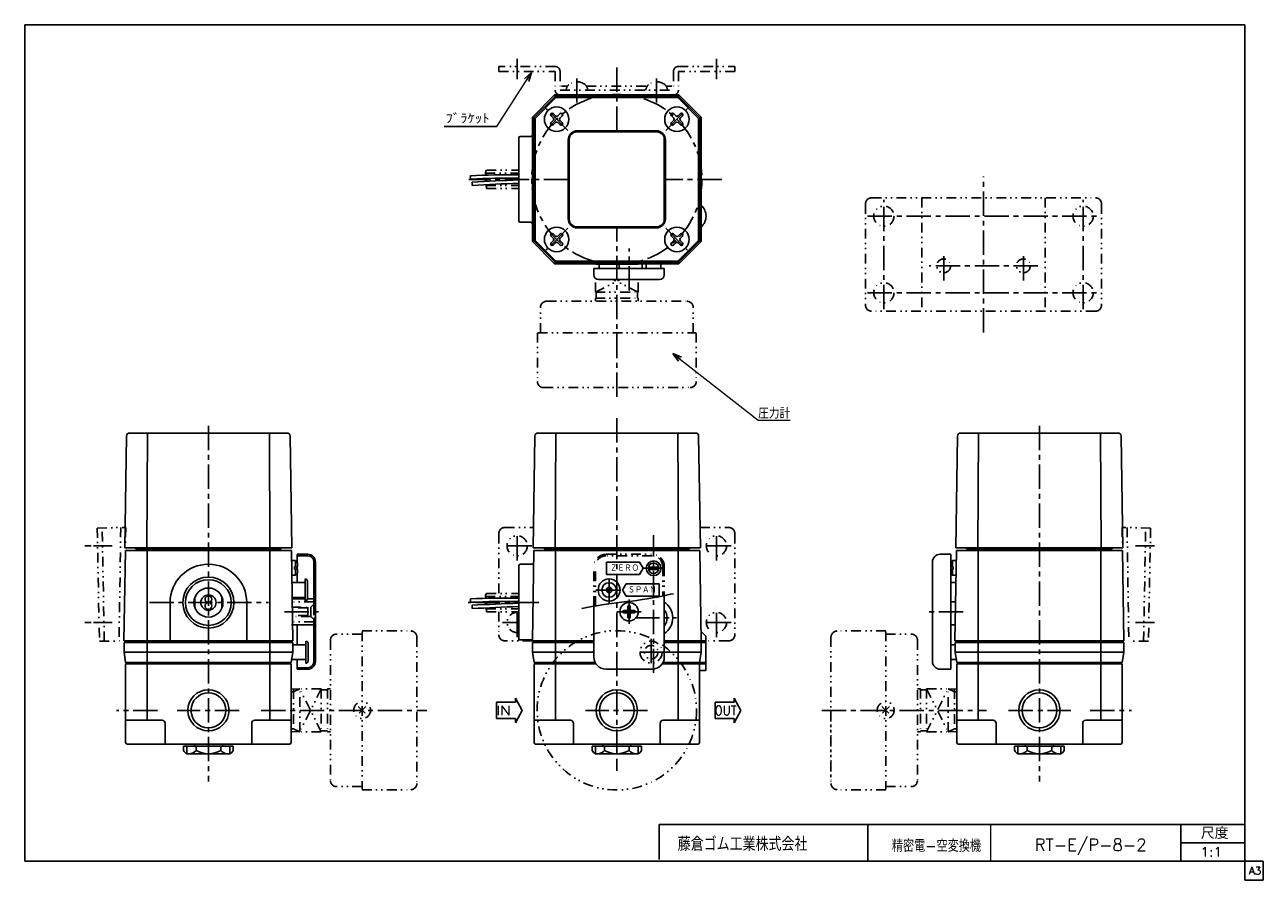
# Model space of a CAD drawing. Header units: millimetres. Extents: x -199 to 205, y -145 to 134.
import ezdxf
from ezdxf.enums import TextEntityAlignment as Align

# ---------------------------------------------------------------- set-up
doc = ezdxf.new("R2010")
doc.units = ezdxf.units.MM
doc.header["$LTSCALE"] = 0.25
doc.linetypes.add('CENTER', pattern=[50.8, 31.75, -6.35, 6.35, -6.35])
doc.linetypes.add('DIVIDE', pattern=[31.75, 12.7, -6.35, 0, -6.35, 0, -6.35])
doc.layers.add('Layer0001', color=7, linetype='Continuous')
doc.layers.add('Layer0014', color=7, linetype='Continuous')
doc.styles.add('FdaStyle0', font='txt.shx', dxfattribs={"width": 0.8, "bigfont": 'bigfont'})

# ---------------------------------------------------------------- blocks, each defined once
blk = doc.blocks.new('_OPEN30')
at = {"color": 0, "linetype": 'ByBlock', "lineweight": -2}
for p, q in [((-1, 0.267949), (0, 0)), ((0, 0), (-1, -0.267949)), ((0, 0), (-1, 0))]:
    blk.add_line(p, q, dxfattribs=at)
blk = doc.blocks.new('DC_GROUP_RT･EP-8-2_1')
at = {"color": 4, "linetype": 'DIVIDE', "lineweight": 25}
for p, q in [((83.09, -88.01), (80.62, -90.48)), ((80.62, -88.01), (83.09, -90.48))]:
    blk.add_line(p, q, dxfattribs=at)
blk.add_circle((81.85, -89.24), 2.75, dxfattribs=at)
blk = doc.blocks.new('DC_GROUP_RT･EP-8-2_2')
at = {"color": 4, "linetype": 'DIVIDE', "lineweight": 25}
for p, q in [((-87.71, -88.01), (-90.19, -90.48)), ((-90.19, -88.01), (-87.71, -90.48))]:
    blk.add_line(p, q, dxfattribs=at)
blk.add_circle((-88.95, -89.24), 2.75, dxfattribs=at)

msp = doc.modelspace()

# ---------------------------------------------------------------- linework, layer by layer
at = {"color": 4, "linetype": 'CENTER', "lineweight": 25}
for p, q in [((-38.37, 123.38), (-38.37, 116.78)), ((-5.87, 99.89), (-5.87, 121.45)), ((26.63, 123.38), (26.63, 116.78)), ((-18.87, 116.98), (-18.87, 109.09)), ((7.13, 116.98), (7.13, 109.09)), ((113.76, 34), (113.76, 85)), ((-21.72, 84.04), (-54.11, 84.04)), ((28.35, 84.04), (9.98, 84.04)), ((81.26, 41.7), (81.26, 77.3)), ((146.26, 41.7), (146.26, 77.3)), ((75.96, 72), (151.56, 72)), ((-5.87, 13), (-5.87, 68.19)), ((-1.87, 47.77), (-1.87, 61.48)), ((100.76, 51.05), (100.76, 60.55)), ((126.76, 51.05), (126.76, 60.55)), ((131.51, 55.8), (96.01, 55.8)), ((75.96, 47), (151.56, 47)), ((-5.87, 6.04), (-5.87, -106.45)), ((-139.09, 3.61), (-139.09, -112.48)), ((132, 3.61), (132, -112.48)), ((-38.37, -40.37), (-38.37, -30.84)), ((6.13, -77.1), (6.13, -32.1)), ((26.63, -40.37), (26.63, -30.84)), ((-176.6, -35.61), (-170.45, -35.61)), ((-33.61, -35.61), (-43.14, -35.61)), ((31.39, -35.61), (21.86, -35.61)), ((169.51, -35.61), (163.35, -35.61)), ((2.63, -42.91), (9.63, -42.91)), ((-8.37, -54.36), (-8.37, -45.66)), ((-12.72, -50.01), (-4.02, -50.01)), ((-158.35, -54.11), (-119.5, -54.11)), ((-31.29, -54.11), (-54.38, -54.11)), ((-38.37, -65.37), (-38.37, -55.84)), ((-1.87, -61.08), (-1.87, -52.83)), ((26.63, -65.37), (26.63, -55.84)), ((-114.25, -57.11), (-101.94, -57.11)), ((-5.87, -57.11), (2.36, -57.11)), ((0.08, -59.11), (13.63, -59.11)), ((107.16, -57.11), (94.85, -57.11)), ((-170.45, -60.61), (-176.6, -60.61)), ((-37.87, -60.61), (-43.14, -60.61)), ((31.39, -60.61), (21.86, -60.61)), ((163.35, -60.61), (169.51, -60.61)), ((5.33, -65.99), (5.33, -74.65)), ((9.61, -70.31), (0.5, -70.31)), ((-155.65, -89.29), (-169.13, -89.29)), ((-129.04, -89.29), (-149.29, -89.29)), ((-121.92, -89.29), (-67.86, -89.29)), ((4.18, -89.29), (-16.07, -89.29)), ((60.96, -89.29), (114.69, -89.29)), ((121.94, -89.29), (142.19, -89.29)), ((148.56, -89.29), (162.03, -89.29))]:
    msp.add_line(p, q, dxfattribs=at)
at = {"color": 4, "linetype": 'Continuous', "lineweight": 13}
for p, q in [((-44.96, 101.32), (-33.67, 118.91)), ((12.4, 27.16), (40.22, 5.43)), ((40.22, 5.43), (50.72, 5.43)), ((116, -126.5), (116, -138.5))]:
    msp.add_line(p, q, dxfattribs=at)
at = {"color": 4, "linetype": 'DIVIDE', "lineweight": 25}
for p, q in [((-25.97, 120.88), (-44.37, 120.88)), ((-44.37, 119.28), (-44.37, 120.88)), ((-44.37, 119.28), (-25.97, 119.28)), ((-25.97, 119.28), (-25.97, 113.19)), ((-24.37, 119.28), (-24.37, 113.19)), ((12.63, 119.28), (12.63, 113.19)), ((14.23, 120.88), (32.63, 120.88)), ((14.23, 119.28), (14.23, 113.19)), ((32.63, 119.28), (14.23, 119.28)), ((32.63, 119.28), (32.63, 120.88)), ((-24.37, 113.19), (12.63, 113.19)), ((-23.87, 114.48), (-21.96, 114.48)), ((-15.79, 114.48), (4.04, 114.48)), ((10.21, 114.48), (12.13, 114.48)), ((-48.67, 86.45), (-48.7, 86.31)), ((-48.7, 86.31), (-48.67, 86.01)), ((-48.68, 86.04), (-37.87, 86.04)), ((-48.61, 86.65), (-48.67, 86.45)), ((-48.67, 86.01), (-48.62, 85.8)), ((-48.65, 85.89), (-48.53, 85.46)), ((-48.47, 86.89), (-48.63, 86.6)), ((-48.37, 87.04), (-48.56, 86.75)), ((-48.55, 85.55), (-48.52, 85.43)), ((-48.37, 87.04), (-37.87, 87.04)), ((-48.47, 84.33), (-48.44, 84.22)), ((-48.45, 83.42), (-48.47, 83.4)), ((-48.47, 82.11), (-48.45, 82.29)), ((-48.45, 81.83), (-48.47, 82.09)), ((-48.47, 82.04), (-37.87, 82.04)), ((-48.44, 81.8), (-48.47, 82.01)), ((-48.46, 84.32), (-48.44, 83.44)), ((-48.44, 84.21), (-48.42, 84.04)), ((-48.42, 81.59), (-48.44, 81.8)), ((-48.42, 84.02), (-48.43, 83.48)), ((-48.4, 81.34), (-48.42, 81.59)), ((-48.37, 81.04), (-48.4, 81.34)), ((-48.37, 81.04), (-37.87, 81.04)), ((77.26, 78), (150.26, 78)), ((93.66, 78), (93.66, 41)), ((133.86, 78), (133.86, 41)), ((75.26, 76), (75.26, 43)), ((152.26, 76), (152.26, 43)), ((-12.87, 47.24), (-12.87, 51.71)), ((-12.87, 47.24), (-4.73, 51.31)), ((1.13, 47.24), (-7.01, 51.31)), ((1.13, 47.24), (1.13, 51.31)), ((-12.87, 47.24), (1.13, 47.24)), ((-12.87, 45.24), (1.13, 45.24)), ((-12.87, 45.24), (-12.87, 44.24)), ((-12.57, 45.24), (-12.57, 47.39)), ((0.83, 45.24), (0.83, 47.39)), ((1.13, 45.24), (1.13, 44.24)), ((-30.77, 33.94), (-30.77, 42.24)), ((-28.77, 44.24), (17.03, 44.24)), ((19.03, 33.94), (19.03, 42.24)), ((150.26, 41), (77.26, 41)), ((-31.77, 33.94), (-31.77, 18.14)), ((-31.62, 33.94), (19.88, 33.94)), ((20.03, 33.94), (20.03, 18.14)), ((-29.77, 16.04), (18.88, 16.04)), ((-175.37, -29.77), (-166.08, -29.59)), ((-175.37, -29.77), (-174.65, -66.76)), ((-173.05, -66.73), (-173.77, -29.74)), ((-167.68, -29.62), (-168.25, -66.64)), ((-166.08, -29.59), (-166.19, -37.11)), ((-44.37, -31.61), (-44.37, -51.11)), ((-42.37, -29.61), (-33.02, -29.61)), ((21.27, -29.61), (30.63, -29.61)), ((32.63, -31.61), (32.63, -64.61)), ((158.98, -29.59), (159.1, -37.11)), ((168.27, -29.77), (158.99, -29.59)), ((160.58, -29.62), (161.15, -66.64)), ((165.95, -66.73), (166.67, -29.74)), ((168.27, -29.77), (167.55, -66.76)), ((-9.37, -38.36), (5.63, -38.36)), ((5.63, -38.86), (-9.37, -38.86)), ((-13.37, -55.23), (-13.37, -42.36)), ((-12.87, -55.23), (-12.87, -42.36)), ((9.13, -42.36), (9.13, -51.99)), ((9.63, -42.36), (9.63, -51.81)), ((-48.67, -51.69), (-48.7, -51.84)), ((-48.7, -51.84), (-48.67, -52.14)), ((-48.68, -52.11), (-37.87, -52.11)), ((-48.61, -51.5), (-48.67, -51.69)), ((-48.67, -52.14), (-48.62, -52.35)), ((-48.65, -52.26), (-48.53, -52.68)), ((-48.47, -51.25), (-48.63, -51.55)), ((-48.37, -51.11), (-48.56, -51.4)), ((-48.37, -51.11), (-37.87, -51.11)), ((-104.69, -53.86), (-111.99, -53.86)), ((-111.99, -55.61), (-105.69, -55.61)), ((-106.69, -55.86), (-111.99, -55.86)), ((-106.69, -58.61), (-106.69, -55.61)), ((-104.19, -54.11), (-105.69, -55.61)), ((-105.69, -55.61), (-105.69, -58.61)), ((-104.19, -55.06), (-104.69, -55.06)), ((-104.69, -55.06), (-104.69, -59.16)), ((-48.55, -52.59), (-48.52, -52.72)), ((-48.47, -53.81), (-48.44, -53.92)), ((-48.45, -54.72), (-48.47, -54.75)), ((-48.47, -56.04), (-48.45, -55.86)), ((-48.45, -56.32), (-48.47, -56.06)), ((-48.47, -56.11), (-37.87, -56.11)), ((-48.44, -56.34), (-48.47, -56.14)), ((-48.46, -53.83), (-48.44, -54.71)), ((-48.44, -53.94), (-48.42, -54.1)), ((-48.42, -56.55), (-48.44, -56.34)), ((-48.42, -54.12), (-48.43, -54.67)), ((-48.4, -56.81), (-48.42, -56.55)), ((-106.69, -58.36), (-111.99, -58.36)), ((-105.69, -58.61), (-111.99, -58.61)), ((-104.69, -60.36), (-111.99, -60.36)), ((-105.69, -58.61), (-104.19, -60.11)), ((-104.69, -56.71), (-104.19, -56.71)), ((-104.69, -57.51), (-104.19, -57.51)), ((-104.19, -59.16), (-104.69, -59.16)), ((-48.37, -57.11), (-48.4, -56.81)), ((-48.37, -57.11), (-37.87, -57.11)), ((-44.37, -57.11), (-44.37, -64.61)), ((-88.99, -64.39), (-97.29, -64.39)), ((-88.99, -63.39), (-73.19, -63.39)), ((-88.99, -63.54), (-88.99, -115.04)), ((81.9, -63.39), (66.1, -63.39)), ((81.9, -63.54), (81.9, -115.04)), ((81.9, -64.39), (90.2, -64.39)), ((-174.65, -66.76), (-166.65, -66.61)), ((-99.29, -66.39), (-99.29, -112.19)), ((-71.09, -65.39), (-71.09, -114.04)), ((-33.42, -66.61), (-42.37, -66.61)), ((30.63, -66.61), (23.14, -66.61)), ((64, -65.39), (64, -114.04)), ((92.2, -66.39), (92.2, -112.19)), ((167.55, -66.76), (159.55, -66.61)), ((-111.36, -83.21), (-112.21, -83.23)), ((-109.29, -82.29), (-112.09, -82.37)), ((-111.36, -83.21), (-109.29, -82.29)), ((-111.36, -82.35), (-111.36, -96.22)), ((-109.29, -96.29), (-109.29, -82.29)), ((-102.29, -82.29), (-109.29, -82.29)), ((-102.29, -82.29), (-109.29, -96.29)), ((-102.29, -96.29), (-109.29, -82.29)), ((-100.29, -82.59), (-102.44, -82.59)), ((-102.29, -82.29), (-102.29, -96.29)), ((-100.29, -82.29), (-100.29, -96.29)), ((-100.29, -82.29), (-99.29, -82.29)), ((93.2, -82.29), (92.2, -82.29)), ((93.2, -82.29), (93.2, -96.29)), ((93.2, -82.59), (95.35, -82.59)), ((95.2, -82.29), (95.2, -96.29)), ((95.2, -82.29), (102.2, -82.29)), ((95.2, -82.29), (102.2, -96.29)), ((95.2, -96.29), (102.2, -82.29)), ((102.2, -96.29), (102.2, -82.29)), ((102.2, -82.29), (105, -82.37)), ((104.26, -83.21), (102.2, -82.29)), ((104.26, -82.35), (104.26, -96.22)), ((104.26, -83.21), (105, -83.23)), ((-111.36, -95.37), (-112.09, -95.35)), ((-109.29, -96.29), (-112.09, -96.2)), ((-111.36, -95.37), (-109.29, -96.29)), ((-102.29, -96.29), (-109.29, -96.29)), ((-100.29, -95.99), (-102.44, -95.99)), ((-100.29, -96.29), (-99.29, -96.29)), ((93.2, -96.29), (92.2, -96.29)), ((93.2, -95.99), (95.35, -95.99)), ((95.2, -96.29), (102.2, -96.29)), ((104.26, -95.37), (102.2, -96.29)), ((102.2, -96.29), (105, -96.2)), ((104.26, -95.37), (105, -95.35)), ((-88.99, -114.19), (-97.29, -114.19)), ((-88.99, -115.19), (-73.19, -115.19)), ((81.9, -115.19), (66.1, -115.19)), ((81.9, -114.19), (90.2, -114.19))]:
    msp.add_line(p, q, dxfattribs=at)
at = {"color": 4, "linetype": 'Continuous', "lineweight": 25}
for p, q in [((-26.15, 111.59), (-33.42, 104.31)), ((-25.95, 111.12), (-32.95, 104.12)), ((-26.15, 111.59), (14.4, 111.59)), ((-25.95, 111.12), (-26.15, 111.59)), ((-25.95, 111.12), (14.21, 111.12)), ((14.21, 111.12), (14.4, 111.59)), ((14.21, 111.12), (21.21, 104.12)), ((14.4, 111.59), (21.68, 104.31)), ((-25.85, 104.72), (-26.61, 105.48)), ((-25.14, 104.72), (-24.38, 105.48)), ((12.63, 105.48), (13.39, 104.72)), ((14.1, 104.72), (14.86, 105.48)), ((-44.96, 101.32), (-62.22, 101.32)), ((-33.42, 63.76), (-33.42, 104.31)), ((-32.95, 104.12), (-33.42, 104.31)), ((-32.95, 63.96), (-32.95, 104.12)), ((-26.56, 104.01), (-27.32, 104.77)), ((-27.32, 102.55), (-26.56, 103.31)), ((-25.85, 102.6), (-26.61, 101.84)), ((-24.38, 101.84), (-25.14, 102.6)), ((-23.68, 104.77), (-24.44, 104.01)), ((-23.68, 102.55), (-24.44, 103.31)), ((12.69, 104.01), (11.93, 104.77)), ((11.93, 102.55), (12.69, 103.31)), ((12.63, 101.84), (13.39, 102.6)), ((14.86, 101.84), (14.1, 102.6)), ((14.81, 104.01), (15.57, 104.77)), ((14.81, 103.31), (15.57, 102.55)), ((21.21, 104.12), (21.68, 104.31)), ((21.21, 104.12), (21.21, 63.96)), ((21.68, 104.31), (21.68, 63.76)), ((-37.87, 70.54), (-37.87, 97.54)), ((-33.92, 98.04), (-37.37, 98.04)), ((-21.37, 71.04), (-21.37, 97.04)), ((-18.87, 99.54), (7.13, 99.54)), ((9.63, 97.04), (9.63, 71.04)), ((-53.64, 84.93), (-53.66, 84.68)), ((-53.59, 85.24), (-53.64, 84.93)), ((-53.66, 84.68), (-53.64, 84.44)), ((-53.64, 84.44), (-53.6, 84.28)), ((-53.62, 84.35), (-53.54, 84.14)), ((-53.06, 83.14), (-53.09, 82.82)), ((-53.09, 82.82), (-53.06, 82.32)), ((-53.06, 82.32), (-53.02, 82.11)), ((-53.04, 82.2), (-53, 82.04)), ((-33.92, 70.04), (-37.37, 70.04)), ((-26.56, 64.77), (-27.32, 65.53)), ((-26.61, 66.24), (-25.85, 65.48)), ((-24.38, 66.24), (-25.14, 65.48)), ((-23.68, 65.53), (-24.44, 64.77)), ((7.13, 68.54), (-18.87, 68.54)), ((11.93, 65.53), (12.69, 64.77)), ((12.63, 66.24), (13.39, 65.48)), ((14.1, 65.48), (14.86, 66.24)), ((15.57, 65.53), (14.81, 64.77)), ((-32.95, 63.96), (-33.42, 63.76)), ((-26.15, 56.49), (-33.42, 63.76)), ((-25.95, 56.96), (-32.95, 63.96)), ((-26.56, 64.06), (-27.32, 63.3)), ((-25.85, 63.36), (-26.61, 62.6)), ((-24.38, 62.6), (-25.14, 63.36)), ((-24.44, 64.06), (-23.68, 63.3)), ((11.93, 63.3), (12.69, 64.06)), ((13.39, 63.36), (12.63, 62.6)), ((14.1, 63.36), (14.86, 62.6)), ((14.21, 56.96), (21.21, 63.96)), ((14.4, 56.49), (21.68, 63.76)), ((14.81, 64.06), (15.57, 63.3)), ((21.21, 63.96), (21.68, 63.76)), ((-25.95, 56.96), (-26.15, 56.49)), ((14.21, 56.96), (-25.95, 56.96)), ((14.21, 56.96), (14.4, 56.49)), ((14.4, 56.49), (-26.15, 56.49)), ((-13.37, 54.99), (9.63, 54.99)), ((-13.37, 54.99), (-13.37, 52.84)), ((-12.81, 56.3), (1.06, 56.3)), ((-11.65, 56.49), (-11.65, 54.99)), ((-5.1, 56.49), (-5.1, 54.99)), ((2.38, 56.49), (2.38, 54.99)), ((3.73, 54.99), (3.73, 56.49)), ((8.53, 54.99), (8.53, 56.49)), ((9.63, 52.84), (9.63, 54.99)), ((-11.84, 51.31), (8.09, 51.31)), ((-159, 1.24), (-159.17, -36.56)), ((-119.18, 1.24), (-119.01, -36.56)), ((-25.78, 1.24), (-25.95, -36.56)), ((14.04, 1.24), (14.21, -36.56)), ((112.09, 1.24), (111.92, -36.56)), ((151.91, 1.24), (152.08, -36.56)), ((-177.35, -35.61), (-179.38, -35.61)), ((-166.19, -37.11), (-166.65, -66.61)), ((-166.17, -37.11), (-112.01, -37.11)), ((-161.84, -37.11), (-161.84, -36.56)), ((-159.09, -37.11), (-159.09, -66.61)), ((-119.09, -66.61), (-119.09, -37.11)), ((-116.34, -37.11), (-116.34, -36.56)), ((-111.99, -37.11), (-111.54, -66.61)), ((-110.19, -38.36), (-110.19, -40.92)), ((-110.19, -38.36), (-106.69, -38.36)), ((-106.69, -38.86), (-110.19, -38.86)), ((-33.42, -66.59), (-32.95, -37.11)), ((-32.95, -37.11), (21.21, -37.11)), ((-28.62, -37.11), (-28.62, -36.56)), ((-25.87, -37.11), (-25.87, -66.61)), ((14.13, -37.11), (14.13, -66.61)), ((16.88, -37.11), (16.88, -36.56)), ((21.68, -66.61), (21.21, -37.11)), ((103.09, -38.36), (99.59, -38.36)), ((103.09, -38.36), (103.09, -75.86)), ((104.9, -37.11), (104.44, -66.61)), ((159.08, -37.11), (104.92, -37.11)), ((109.25, -37.11), (109.25, -36.56)), ((112, -66.61), (112, -37.11)), ((152, -37.11), (152, -66.61)), ((154.75, -37.11), (154.75, -36.56)), ((159.1, -37.11), (159.55, -66.61)), ((-110.69, -40.41), (-111.99, -40.41)), ((-109.99, -42.41), (-110.99, -42.41)), ((-110.99, -43.21), (-110.99, -42.41)), ((-109.99, -43.21), (-110.99, -43.21)), ((-110.69, -40.41), (-109.99, -41.11)), ((-110.69, -40.41), (-110.69, -42.41)), ((-110.69, -45.21), (-110.69, -43.21)), ((-110.19, -43.21), (-110.19, -42.41)), ((-109.99, -41.11), (-109.99, -42.41)), ((-109.99, -43.21), (-109.99, -44.51)), ((-104.69, -54.61), (-104.69, -40.86)), ((-104.19, -40.86), (-104.19, -73.36)), ((-37.87, -66.31), (-37.87, -42.11)), ((-33.03, -41.61), (-37.37, -41.61)), ((-9.27, -44.91), (-9.27, -40.91)), ((-9.27, -40.91), (1.57, -40.91)), ((1.57, -40.91), (2.73, -42.91)), ((2.73, -42.91), (1.57, -44.91)), ((4.47, -42.51), (7.78, -42.51)), ((4.47, -43.31), (7.78, -43.31)), ((97.09, -40.86), (97.09, -73.36)), ((103.6, -40.41), (103.09, -40.92)), ((103.09, -42.41), (103.9, -42.41)), ((103.09, -43.21), (103.9, -43.21)), ((103.6, -40.41), (103.6, -42.41)), ((103.6, -40.41), (104.9, -40.41)), ((103.6, -45.21), (103.6, -43.21)), ((103.9, -43.21), (103.9, -42.41)), ((-110.69, -45.21), (-111.99, -45.21)), ((-111.99, -47.61), (-107.49, -47.61)), ((-109.99, -44.51), (-110.69, -45.21)), ((-110.19, -44.7), (-110.19, -47.61)), ((-107.49, -53.61), (-107.49, -46.41)), ((-106.79, -52.91), (-106.79, -47.11)), ((1.57, -44.91), (-9.27, -44.91)), ((-2.84, -48.01), (-3.79, -49.65)), ((-2.84, -48.01), (8, -48.01)), ((8, -52.01), (8, -48.01)), ((103.09, -44.7), (103.6, -45.21)), ((104.9, -47.61), (103.09, -47.61)), ((103.6, -45.21), (104.9, -45.21)), ((-143.49, -52.32), (-143.49, -55.9)), ((-134.69, -52.32), (-134.69, -55.9)), ((-111.99, -52.41), (-107.49, -52.41)), ((-110.19, -52.41), (-110.19, -52.86)), ((-7.75, -49.36), (-9.25, -50.22)), ((-7.53, -49.69), (-9.07, -50.58)), ((-3.79, -49.65), (-4, -50.01)), ((-4, -50.01), (-3.79, -50.37)), ((-3.79, -50.37), (-2.84, -52.01)), ((8, -52.01), (-2.84, -52.01)), ((9.63, -51.81), (9.63, -71.86)), ((-151.59, -54.11), (-151.59, -66.61)), ((-126.59, -54.11), (-126.59, -66.61)), ((-111.99, -52.86), (-107.49, -52.86)), ((-106.79, -52.86), (-104.69, -52.86)), ((-53.64, -53.22), (-53.66, -53.47)), ((-53.66, -53.47), (-53.64, -53.71)), ((-53.59, -52.91), (-53.64, -53.22)), ((-53.64, -53.71), (-53.6, -53.86)), ((-53.62, -53.8), (-53.54, -54.01)), ((-53.06, -55), (-53.09, -55.32)), ((-53.09, -55.32), (-53.06, -55.82)), ((-53.06, -55.82), (-53.02, -56.03)), ((-53.04, -55.94), (-53, -56.1)), ((-13.37, -71.86), (-13.37, -55.23)), ((-2.27, -56.31), (-2.27, -55.46)), ((-1.47, -56.31), (-1.47, -55.46)), ((103.09, -53.86), (104.64, -53.86)), ((-104.69, -73.36), (-104.69, -59.61)), ((-2.67, -56.71), (-3.52, -56.71)), ((-2.67, -57.51), (-3.52, -57.51)), ((-2.27, -58.76), (-2.27, -57.91)), ((-1.47, -58.76), (-1.47, -57.91)), ((-0.22, -56.71), (-1.07, -56.71)), ((-0.22, -57.51), (-1.07, -57.51)), ((-177.35, -60.61), (-179.38, -60.61)), ((-104.69, -61.36), (-111.99, -61.36)), ((-110.19, -61.36), (-110.19, -67.91)), ((23.14, -65.11), (21.63, -63.6)), ((103.09, -61.36), (104.52, -61.36)), ((-166.65, -66.61), (-111.54, -66.61)), ((-165.59, -67.11), (-165.59, -66.61)), ((-159.09, -67.11), (-159.09, -73.71)), ((-119.09, -67.11), (-119.09, -73.71)), ((-112.59, -67.11), (-112.59, -66.61)), ((-111.59, -67.91), (-107.29, -67.91)), ((-107.29, -73.91), (-107.29, -66.71)), ((-106.59, -73.21), (-106.59, -67.41)), ((-33.42, -66.31), (-37.87, -66.31)), ((-13.37, -66.61), (-33.42, -66.61)), ((-32.37, -67.11), (-32.37, -66.68)), ((-25.87, -67.11), (-25.87, -73.71)), ((23.14, -66.61), (9.63, -66.61)), ((14.13, -67.11), (14.13, -73.71)), ((20.63, -67.11), (20.63, -66.68)), ((21.63, -67.11), (23.14, -67.11)), ((23.14, -65.11), (23.14, -76.31)), ((104.5, -67.91), (103.09, -67.91)), ((159.55, -66.61), (104.44, -66.61)), ((105.5, -67.11), (105.5, -66.61)), ((112, -67.11), (112, -73.71)), ((152, -67.11), (152, -73.71)), ((158.5, -67.11), (158.5, -66.61)), ((-111.59, -70.31), (-166.59, -70.31)), ((-111.95, -72.71), (-107.29, -72.71)), ((-110.19, -72.71), (-110.19, -75.86)), ((-33.37, -70.31), (-13.37, -70.31)), ((21.63, -70.31), (9.63, -70.31)), ((104.85, -72.71), (103.09, -72.71)), ((104.5, -70.31), (159.5, -70.31)), ((-166.09, -99.79), (-166.09, -74.09)), ((-166.09, -74.09), (-112.09, -74.09)), ((-165.59, -73.71), (-165.59, -74.09)), ((-159.09, -74.09), (-159.09, -92.49)), ((-119.09, -74.09), (-119.09, -92.49)), ((-112.59, -73.71), (-112.59, -74.09)), ((-112.09, -74.09), (-112.09, -99.79)), ((-110.19, -75.36), (-106.69, -75.36)), ((-106.69, -75.86), (-110.19, -75.86)), ((-32.87, -99.79), (-32.87, -74.09)), ((-32.87, -74.09), (-12.7, -74.09)), ((-32.37, -73.71), (-32.37, -74.09)), ((-25.87, -74.09), (-25.87, -92.49)), ((5.63, -75.86), (-9.37, -75.86)), ((8.95, -74.09), (23.14, -74.09)), ((14.13, -74.09), (14.13, -92.49)), ((20.63, -73.71), (20.63, -74.09)), ((21.13, -73.71), (23.14, -73.71)), ((21.13, -74.09), (21.13, -99.79)), ((23.14, -76.31), (21.13, -76.31)), ((99.59, -75.86), (103.09, -75.86)), ((105, -74.09), (105, -99.79)), ((159, -74.09), (105, -74.09)), ((105.5, -73.71), (105.5, -74.09)), ((112, -74.09), (112, -92.49)), ((152, -74.09), (152, -92.49)), ((158.5, -73.71), (158.5, -74.09)), ((159, -99.79), (159, -74.09)), ((-38.96, -86.67), (-45.17, -86.67)), ((-45.17, -86.67), (-45.17, -91.99)), ((-38.96, -86.67), (-38.96, -85.27)), ((-36.79, -89.33), (-38.96, -85.27)), ((32.41, -86.67), (26.2, -86.67)), ((26.2, -86.67), (26.2, -91.99)), ((32.41, -86.67), (32.41, -85.27)), ((34.57, -89.33), (32.41, -85.27)), ((-166.09, -92.49), (-154.22, -92.49)), ((-112.09, -92.49), (-123.97, -92.49)), ((-38.96, -91.99), (-45.17, -91.99)), ((-36.79, -89.33), (-38.96, -93.39)), ((-38.96, -91.99), (-38.96, -93.39)), ((-32.87, -92.49), (-21, -92.49)), ((21.13, -92.49), (9.25, -92.49)), ((32.41, -91.99), (26.2, -91.99)), ((34.57, -89.33), (32.41, -93.39)), ((32.41, -91.99), (32.41, -93.39)), ((105, -92.49), (116.88, -92.49)), ((159, -92.49), (147.12, -92.49)), ((-153.22, -93.49), (-153.22, -100.29)), ((-124.97, -93.49), (-124.97, -100.29)), ((-20, -93.49), (-20, -100.29)), ((8.25, -93.49), (8.25, -100.29)), ((117.88, -93.49), (117.88, -100.29)), ((146.12, -93.49), (146.12, -100.29)), ((-112.59, -100.29), (-165.59, -100.29)), ((-147.18, -100.94), (-131.01, -100.94)), ((-147.18, -102.44), (-147.18, -100.94)), ((-146.09, -103.44), (-146.09, -100.94)), ((-143.99, -100.94), (-143.34, -100.29)), ((-143.14, -102.44), (-143.14, -100.94)), ((-135.05, -102.44), (-135.05, -100.94)), ((-134.19, -100.94), (-134.84, -100.29)), ((-132.09, -103.44), (-132.09, -100.94)), ((-131.01, -102.44), (-131.01, -100.94)), ((20.63, -100.29), (-32.37, -100.29)), ((-13.96, -100.94), (2.21, -100.94)), ((-13.96, -102.44), (-13.96, -100.94)), ((-12.87, -103.44), (-12.87, -100.94)), ((-10.77, -100.94), (-10.12, -100.29)), ((-9.92, -102.44), (-9.92, -100.94)), ((-1.83, -102.44), (-1.83, -100.94)), ((-0.97, -100.94), (-1.62, -100.29)), ((1.13, -103.44), (1.13, -100.94)), ((2.21, -102.44), (2.21, -100.94)), ((105.5, -100.29), (158.5, -100.29)), ((140.08, -100.94), (123.91, -100.94)), ((123.91, -102.44), (123.91, -100.94)), ((125, -103.44), (125, -100.94)), ((127.1, -100.94), (127.75, -100.29)), ((127.96, -102.44), (127.96, -100.94)), ((136.04, -102.44), (136.04, -100.94)), ((136.9, -100.94), (136.25, -100.29)), ((139, -103.44), (139, -100.94)), ((140.08, -102.44), (140.08, -100.94)), ((-146.09, -103.44), (-132.09, -103.44)), ((-12.87, -103.44), (1.13, -103.44)), ((139, -103.44), (125, -103.44)), ((-5.87, -106.45), (-5.87, -109.06)), ((8, -137.96), (8, -126.5)), ((8, -126.5), (199, -126.5)), ((76, -126.5), (76, -138.5)), ((178.14, -138.5), (178.14, -126.5)), ((178.14, -132.5), (199, -132.5))]:
    msp.add_line(p, q, dxfattribs=at)
at = {"color": 4, "linetype": 'DIVIDE', "lineweight": 13}
msp.add_line((64, -89.29), (64, -112.25), dxfattribs=at)
at = {"color": 4, "linetype": 'Continuous', "lineweight": 25}
for centre, radius in [((-25.5, 103.66), 4), ((13.75, 103.66), 4), ((-25.5, 64.42), 4), ((13.75, 64.42), 4), ((6.13, -42.91), 2.4), ((6.13, -42.91), 1.7), ((-139.09, -54.11), 8.33), ((-139.09, -54.11), 7.47), ((-8.37, -50.01), 3.6), ((-8.37, -50.01), 2.38), ((-139.09, -54.11), 4.75), ((-139.09, -54.11), 2.5), ((-139.09, -53.01), 1.1), ((-8.37, -50.01), 0.9), ((-139.09, -55.21), 1.1), ((-1.87, -57.11), 3), ((-139.09, -89.29), 6.72), ((-139.09, -89.29), 5.69), ((-5.87, -89.29), 6.72), ((-5.87, -89.29), 5.69), ((132, -89.29), 6.72), ((132, -89.29), 5.69)]:
    msp.add_circle(centre, radius, dxfattribs=at)
at = {"color": 4, "linetype": 'DIVIDE', "lineweight": 25}
for centre, radius in [((81.26, 72), 3.3), ((146.26, 72), 3.3), ((100.76, 55.8), 2.25), ((126.76, 55.8), 2.25), ((81.26, 47), 3.3), ((146.26, 47), 3.3), ((-38.37, -35.61), 3.3), ((26.63, -35.61), 3.3), ((26.63, -60.61), 3.3), ((-5.87, -89.29), 26), ((5.33, -70.31), 3.6), ((5.33, -70.31), 2.2)]:
    msp.add_circle(centre, radius, dxfattribs=at)
for centre, radius, start, end in [((-25.97, 119.28), 1.6, 0, 90), ((14.23, 119.28), 1.6, 90, 180), ((-24.37, 113.19), 1.6, 180, 270), ((-20.07, 113.16), 2.3, 129.1729, 179.3264), ((-18.87, 111.69), 4.2, 50.8271, 129.1729), ((-17.67, 113.16), 2.3, 0.6736, 50.8271), ((5.93, 113.16), 2.3, 129.1729, 179.3264), ((7.13, 111.69), 4.2, 50.8271, 129.1729), ((8.33, 113.16), 2.3, 0.6736, 50.8271), ((12.63, 113.19), 1.6, 270, 0), ((77.26, 76), 2, 90, 180), ((150.26, 76), 2, 0, 90), ((-28.77, 42.24), 2, 90, 180), ((17.03, 42.24), 2, 0, 90), ((77.26, 43), 2, 180, 270), ((150.26, 43), 2, 270, 0), ((-29.77, 18.04), 2, 180, 270), ((18.03, 18.04), 2, 270, 0), ((-42.37, -31.61), 2, 90, 180), ((30.63, -31.61), 2, 0, 90), ((-9.37, -42.36), 4, 90, 180), ((-9.37, -42.36), 3.5, 90, 180), ((5.63, -42.36), 4, 0, 90), ((5.63, -42.36), 3.5, 0, 90), ((-38.37, -60.61), 3.3, 81.2853, 278.7147), ((-97.29, -66.39), 2, 90, 180), ((-73.09, -65.39), 2, 0, 90), ((-42.37, -64.61), 2, 180, 270), ((30.63, -64.61), 2, 270, 0), ((66, -65.39), 2, 90, 180), ((90.2, -66.39), 2, 0, 90), ((-97.29, -112.19), 2, 180, 270), ((90.2, -112.19), 2, 270, 0), ((-73.09, -113.19), 2, 270, 0), ((66, -113.19), 2, 180, 270)]:
    msp.add_arc(centre, radius, start, end, dxfattribs=at)
at = {"color": 4, "linetype": 'Continuous', "lineweight": 25}
for centre, radius, start, end in [((-26.96, 105.13), 0.5, 45, 225), ((-24.03, 105.13), 0.5, 315, 135), ((12.28, 105.13), 0.5, 45, 225), ((15.21, 105.13), 0.5, 315, 135), ((-26.96, 102.19), 0.5, 135, 315), ((-26.91, 103.66), 0.5, 315, 45), ((-25.5, 105.08), 0.5, 225, 315), ((-25.5, 102.25), 0.5, 45, 135), ((-24.08, 103.66), 0.5, 135, 225), ((-24.03, 102.19), 0.5, 225, 45), ((12.28, 102.19), 0.5, 135, 315), ((12.33, 103.66), 0.5, 315, 45), ((13.75, 105.08), 0.5, 225, 315), ((13.75, 102.25), 0.5, 45, 135), ((15.16, 103.66), 0.5, 135, 225), ((15.21, 102.19), 0.5, 225, 45), ((-37.37, 97.54), 0.5, 90, 180), ((-33.92, 98.54), 0.5, 270, 360), ((-18.87, 97.04), 2.5, 90, 180), ((7.13, 97.04), 2.5, 0, 90), ((-41.9, -152.98), 238.5, 89.0326, 92.81), ((-41.9, -152.98), 237.4, 89.0282, 92.81), ((-21.47, -446.37), 530.46, 91.7724, 93.4149), ((-21.47, -446.37), 529.36, 91.7761, 93.4149), ((18.43, 72.04), 4.8, 312.6161, 47.3839), ((-37.37, 70.54), 0.5, 180, 270), ((-33.92, 69.54), 0.5, 360, 90), ((-18.87, 71.04), 2.5, 180, 270), ((7.13, 71.04), 2.5, 270, 0), ((-26.96, 65.88), 0.5, 45, 225), ((-26.91, 64.42), 0.5, 315, 45), ((-25.5, 65.83), 0.5, 225, 315), ((-24.08, 64.42), 0.5, 135, 225), ((-24.03, 65.88), 0.5, 315, 135), ((12.28, 65.88), 0.5, 45, 225), ((12.33, 64.42), 0.5, 315, 45), ((13.75, 65.83), 0.5, 225, 315), ((15.16, 64.42), 0.5, 135, 225), ((15.21, 65.88), 0.5, 315, 135), ((-26.96, 62.95), 0.5, 135, 315), ((-25.5, 63), 0.5, 45, 135), ((-24.03, 62.95), 0.5, 225, 45), ((12.28, 62.95), 0.5, 135, 315), ((13.75, 63), 0.5, 45, 135), ((15.21, 62.95), 0.5, 225, 45), ((-11.84, 52.84), 1.53, 180, 270), ((8.09, 52.84), 1.53, 270, 360), ((-106.69, -40.86), 2.5, 0, 90), ((-106.69, -40.86), 2, 0, 90), ((99.59, -40.86), 2.5, 90, 180), ((-139.09, -54.11), 12.5, 0, 180), ((-37.37, -42.11), 0.5, 90, 180), ((-107.49, -47.11), 0.7, 0, 90), ((-15.78, 68.74), 123.24, 275.3401, 281.5873), ((15.48, -74.81), 23.73, 97.0111, 105.933), ((-107.49, -52.91), 0.7, 270, 4.0856), ((-41.9, -291.13), 238.5, 89.0326, 92.81), ((-41.9, -291.13), 237.4, 89.0282, 92.81), ((-21.47, -584.52), 530.46, 91.7724, 93.4149), ((-21.47, -584.52), 529.36, 91.7761, 93.4149), ((24.87, -282.02), 229.91, 97.2933, 100.5593), ((-2.67, -56.31), 0.4, 270, 0), ((-1.87, -55.46), 0.4, 0, 180), ((-1.07, -56.31), 0.4, 180, 270), ((6.13, -59.11), 6.25, 304.0558, 55.9442), ((6.13, -59.11), 4.4, 322.6982, 37.3018), ((-3.52, -57.11), 0.4, 90, 270), ((-2.67, -57.91), 0.4, 360, 90), ((-1.87, -58.76), 0.4, 180, 0), ((-1.07, -57.91), 0.4, 90, 180), ((-0.22, -57.11), 0.4, 270, 90), ((-107.29, -67.41), 0.7, 0, 90), ((-9.37, -71.86), 4, 180, 270), ((5.63, -71.86), 4, 270, 0), ((-107.29, -73.21), 0.7, 270, 0), ((-106.69, -73.36), 2, 270, 0), ((-106.69, -73.36), 2.5, 270, 0), ((99.59, -73.36), 2.5, 180, 270), ((-154.22, -93.49), 1, 0, 90), ((-123.97, -93.49), 1, 90, 180), ((-21, -93.49), 1, 0, 90), ((9.25, -93.49), 1, 90, 180), ((116.88, -93.49), 1, 0, 90), ((147.12, -93.49), 1, 90, 180), ((-165.59, -99.79), 0.5, 180, 270), ((-112.59, -99.79), 0.5, 270, 360), ((-32.37, -99.79), 0.5, 180, 270), ((20.63, -99.79), 0.5, 270, 360), ((105.5, -99.79), 0.5, 180, 270), ((158.5, -99.79), 0.5, 270, 0), ((-145.01, -101.18), 2.5, 210.1623, 244.3963), ((-145.32, -100.57), 2.87, 270, 319.4754), ((-139.09, -94.77), 8.67, 242.2042, 297.7958), ((-132.87, -100.57), 2.87, 220.5246, 270), ((-133.18, -101.18), 2.5, 295.6037, 329.8377), ((-11.79, -101.18), 2.5, 210.1623, 244.3963), ((-12.1, -100.57), 2.87, 270, 319.4754), ((-5.87, -94.77), 8.67, 242.2042, 297.7958), ((0.35, -100.57), 2.87, 220.5246, 270), ((0.04, -101.18), 2.5, 295.6037, 329.8377), ((126.08, -101.18), 2.5, 210.1623, 244.3963), ((125.78, -100.57), 2.87, 270, 319.4754), ((132, -94.77), 8.67, 242.2042, 297.7958), ((138.22, -100.57), 2.87, 220.5246, 270), ((137.92, -101.18), 2.5, 295.6037, 329.8377)]:
    msp.add_arc(centre, radius, start, end, dxfattribs=at)
at = {"layer": 'Layer0001', "color": 4, "linetype": 'Continuous', "lineweight": 25}
for p, q in [((-111.59, -67.11), (-166.59, -67.11)), ((-166.59, -67.11), (-166.59, -70.31)), ((-111.59, -67.11), (-111.59, -70.31)), ((-33.37, -67.11), (-13.37, -67.11)), ((-33.37, -67.11), (-33.37, -70.31)), ((21.63, -67.11), (9.63, -67.11)), ((21.63, -67.11), (21.63, -70.31)), ((104.5, -67.11), (159.5, -67.11)), ((104.5, -67.11), (104.5, -70.31)), ((159.5, -67.11), (159.5, -70.31)), ((-166.59, -70.31), (-166.09, -73.71)), ((-111.59, -70.31), (-112.09, -73.71)), ((-33.37, -70.31), (-32.87, -73.71)), ((21.63, -70.31), (21.13, -73.71)), ((104.5, -70.31), (105, -73.71)), ((159.5, -70.31), (159, -73.71)), ((-112.09, -73.71), (-166.09, -73.71)), ((-32.87, -73.71), (-12.92, -73.71)), ((21.13, -73.71), (9.17, -73.71)), ((105, -73.71), (159, -73.71))]:
    msp.add_line(p, q, dxfattribs=at)
at = {"layer": 'Layer0014', "color": 5, "linetype": 'Continuous', "lineweight": 25}
for p, q in [((199, 134.5), (-199, 134.5)), ((-199, 134.5), (-199, -138.5)), ((199, -144.75), (199, 134.5)), ((-199, -138.5), (205, -138.5)), ((205, -144.75), (205, -138.5)), ((199, -144.75), (205, -144.75))]:
    msp.add_line(p, q, dxfattribs=at)
at = {"layer": 'Layer0014', "color": 4, "linetype": 'Continuous', "lineweight": 25}
for p, q in [((-32.54, 103.95), (-25.79, 110.71)), ((-25.79, 110.71), (14.04, 110.71)), ((14.04, 110.71), (20.8, 103.95)), ((-32.54, 103.95), (-32.54, 64.13)), ((20.8, 103.95), (20.8, 64.13)), ((6.98, 99.89), (-18.72, 99.89)), ((-21.72, 71.19), (-21.72, 96.89)), ((9.98, 96.89), (9.98, 71.19)), ((6.98, 68.19), (-18.72, 68.19)), ((-25.78, 57.37), (-32.54, 64.13)), ((14.04, 57.37), (20.8, 64.13)), ((14.04, 57.37), (-25.78, 57.37)), ((-166.34, -36.26), (-165.78, 0.26)), ((-164.78, 1.24), (-113.41, 1.24)), ((-111.84, -36.26), (-112.41, 0.26)), ((-33.12, -36.26), (-32.56, 0.26)), ((-31.56, 1.24), (19.81, 1.24)), ((21.38, -36.26), (20.81, 0.26)), ((104.75, -36.26), (105.31, 0.26)), ((157.68, 1.24), (106.31, 1.24)), ((159.25, -36.26), (158.68, 0.26)), ((-166.34, -36.26), (-111.84, -36.26)), ((-162.84, -36.56), (-162.84, -36.26)), ((-115.34, -36.56), (-115.34, -36.26)), ((-33.12, -36.26), (21.38, -36.26)), ((-29.62, -36.56), (-29.62, -36.26)), ((17.88, -36.56), (17.88, -36.26)), ((159.25, -36.26), (104.75, -36.26)), ((108.25, -36.56), (108.25, -36.26)), ((155.75, -36.56), (155.75, -36.26)), ((-115.34, -36.56), (-162.84, -36.56)), ((17.88, -36.56), (-29.62, -36.56)), ((108.25, -36.56), (155.75, -36.56))]:
    msp.add_line(p, q, dxfattribs=at)
at = {"layer": 'Layer0014', "color": 4, "linetype": 'CENTER', "lineweight": 25}
for p, q in [((-21.82, 99.98), (-28.96, 107.12)), ((10.07, 99.98), (17.21, 107.12)), ((-21.82, 68.1), (-28.96, 60.96)), ((10.07, 68.1), (17.21, 60.96))]:
    msp.add_line(p, q, dxfattribs=at)
msp.add_circle((-5.87, 84.04), 27.75, dxfattribs=at)
at = {"layer": 'Layer0014', "color": 4, "linetype": 'Continuous', "lineweight": 25}
for centre, radius, start, end in [((-18.72, 96.89), 3, 90, 180), ((6.98, 96.89), 3, 0, 90), ((-18.72, 71.19), 3, 180, 270), ((6.98, 71.19), 3, 270, 0), ((-164.78, 0.24), 1, 90, 179.1), ((-113.41, 0.24), 1, 0.9, 90), ((-31.56, 0.24), 1, 90, 179.1), ((19.81, 0.24), 1, 0.9, 90), ((106.31, 0.24), 1, 90, 179.1), ((157.68, 0.24), 1, 0.9, 90)]:
    msp.add_arc(centre, radius, start, end, dxfattribs=at)

# ---------------------------------------------------------------- block references
at = {"color": 4, "xscale": 3.000002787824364, "yscale": 2.999989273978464}
for p, rotation in [((-33.67, 118.91), 57.2913758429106), ((12.4, 27.16), 142.0012675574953)]:
    msp.add_blockref('_OPEN30', p, dxfattribs=dict(at, rotation=rotation))
at = {"linetype": 'Continuous'}
for name in ['DC_GROUP_RT･EP-8-2_2', 'DC_GROUP_RT･EP-8-2_1']:
    msp.add_blockref(name, (0, 0), dxfattribs=at)

# ---------------------------------------------------------------- texts
at = {"color": 4, "style": 'FdaStyle0'}
for s, height, width, p, p2 in [('ﾌﾞﾗｹｯﾄ', 3, 0.8, (-61.76, 102.22), (-47.36, 102.22)), ('圧力計', 3.5, 0.833333, (40.22, 5.93), (50.72, 5.93)), ('ＺＥＲＯ', 2, 0.746032, (-8.07, -43.91), (1.33, -43.91)), ('ＳＰＡＮ', 2, 0.746032, (-2.3, -51.01), (7.1, -51.01)), ('IN', 3, 0.8, (-45.26, -90.83), (-40.46, -90.83)), ('OUT', 3, 0.8, (26.04, -90.83), (33.24, -90.83)), ('尺度', 3.8, 0.749175, (184.62, -131.28), (193.7, -131.28)), ('藤倉ゴム工業株式会社', 4.5, 0.652778, (14.01, -135.16), (56.31, -135.16)), ('精密電-空変換機', 4, 0.716749, (83.85, -135.5), (112.95, -135.5)), ('RT-E/P-8-2', 4, 0.820225, (130.44, -135.2), (166.94, -135.2)), ('1:1', 3, 0.8, (184.44, -137), (191.64, -137))]:
    msp.add_text(s, height=height, dxfattribs=dict(at, width=width)).set_placement(p, p2, align=Align.FIT)
at = {"layer": 'Layer0014', "color": 7, "style": 'FdaStyle0', "width": 0.8}
msp.add_text('A3', height=2.5, dxfattribs=at).set_placement((200.31, -142.88), (204.31, -142.88), align=Align.FIT)

doc.saveas('drawing.dxf')
